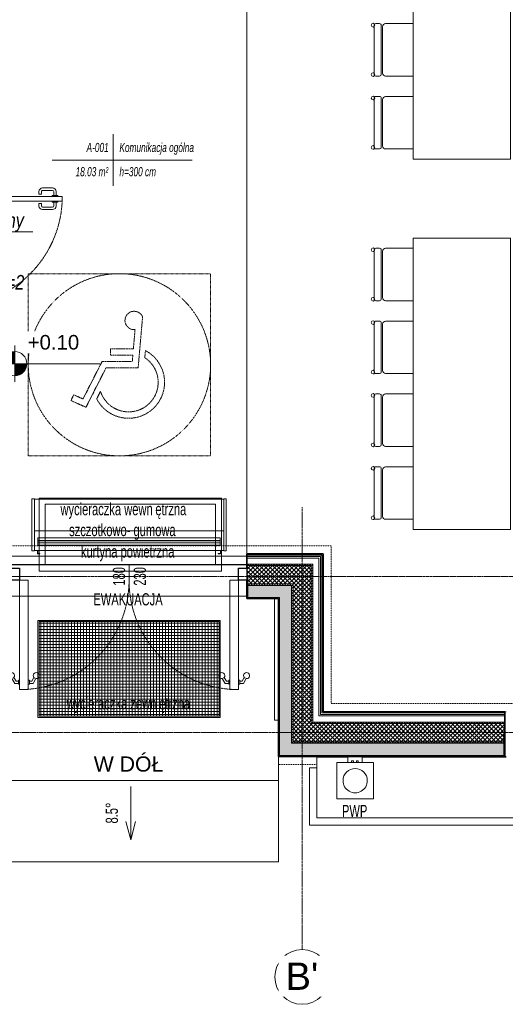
# Model space of a CAD drawing. Header units: millimetres. Extents: x -37728 to 44100, y 631619 to 691915.
# Tile 100 of 256: x -3666 to 328, y 653044 to 661151. Entities that reach past the tile are written whole.
import ezdxf
from ezdxf import colors
from ezdxf.entities.mleader import LeaderData, LeaderLine
from ezdxf.math import Vec2, Vec3

# ---------------------------------------------------------------- set-up
doc = ezdxf.new("R2010")
doc.units = ezdxf.units.MM
for name, pattern in [('__FK_przerywana', [0.32004, 0.16002, -0.16002]), ('bardzo krótka kreska', [0.4, 0.2, -0.2]), ('IMPORT-Short Dash', [0.4, 0.2, -0.2]), ('Kreska', [0.635, 0.3175, -0.3175]), ('Linia siatki', [2.2225, 1.27, -0.3175, 0.3175, -0.3175])]:
    doc.linetypes.add(name, pattern=pattern)
doc.layers.add('_Satis_opisy', color=7, linetype='Continuous')
doc.layers.add('_XREF', color=7, linetype='Continuous')
for name, color, linetype, lineweight in [('A-AREA', 252, 'Continuous', 5), ('A-AREA-IDEN', 252, 'Continuous', 5), ('A-DETL', 252, 'Continuous', 5), ('A-DETL-GENF', 252, 'Continuous', 5), ('A-DETL-MBND', 252, 'Continuous', 5), ('A-DOOR', 252, 'Continuous', 5), ('A-DOOR-FRAM', 252, 'Continuous', 25), ('A-DOOR-HDLN', 252, 'Kreska', 5), ('A-DOOR-IDEN', 252, 'Continuous', 5), ('A-FLOR', 252, 'Continuous', 5), ('A-FLOR-LEVL', 252, 'Continuous', 5), ('A-FLOR-LEVL-TEXT', 252, 'Continuous', 5), ('A-WALL', 252, 'Continuous', 35), ('A-WALL-PATT', 252, 'Continuous', 35), ('G-ANNO-DIMS', 252, 'Continuous', 5), ('G-ANNO-TEXT', 252, 'Continuous', 5), ('I-FURN', 252, 'Continuous', 5), ('I-FURN-IDEN', 252, 'Continuous', 5), ('ins-opisy', 7, 'Continuous', 25), ('M-EQPM', 252, 'Continuous', 5), ('Ochrona przeciwpożarowa', 252, 'Continuous', 5), ('Oznaczenia ochrony przeciwpożarowej', 252, 'Continuous', 5), ('P-SANR-FIXT', 252, 'Continuous', 5), ('P-SANR-FIXT-HDLN', 252, 'Kreska', 5), ('S-GRID', 252, 'Continuous', 5), ('S-GRID-IDEN', 252, 'Continuous', 5)]:
    doc.layers.add(name, color=color, linetype=linetype, lineweight=lineweight)
doc.styles.add('Arial', font='arial.ttf', dxfattribs={"height": 5.447353})
doc.styles.add('Arial Narrow_1', font='ARIALN.TTF', dxfattribs={"width": 0.8, "height": 10})
doc.styles.add('Arial_2', font='arial.ttf', dxfattribs={"height": 22.5})
doc.styles.add('Arial_3', font='arial.ttf', dxfattribs={"height": 12})
doc.styles.add('Arial_I_1', font='ariali.ttf', dxfattribs={"width": 0.65, "height": 7.5})
doc.styles.get("Standard").update_dxf_attribs({"font": 'arial.ttf'})
pattern_1 = [(0, (-64249.1606, -65444.3874), (2.381, 1.375), [1.587, -3.175]), (120, (-64249.1606, -65444.3874), (-2.38128493, 1.374506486), [1.587, -3.175]), (60, (-64249.1606, -65444.3874), (-0.00028493, 2.749506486), [0, -3.175, 1.587, 0])]
pattern_2 = [(45, (-64249.1606, -65444.3874), (-1.060660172, 1.060660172), [])]
pattern_3 = [(45, (-64249.1606, -65444.3874), (-1.76776695, 1.76776695), []), (135, (-64249.1606, -65444.3874), (-1.76776695, -1.76776695), [])]

# ---------------------------------------------------------------- blocks, each defined once
blk = doc.blocks.new('HVAC_Air-Curtains_Tecnosystemi_Air-For3-Wall - 1000-V1-__-00_00 Przyziemie PB')
at = {"layer": 'M-EQPM', "color": 252}
for p, q in [((63806.35, 65677.35), (63806.35, 65720.24)), ((63806.35, 65720.24), (63808.45, 65720.24)), ((63808.45, 65720.24), (63808.45, 65677.35)), ((63808.45, 65720.24), (63808.45, 65719.96)), ((63808.45, 65719.96), (63964.25, 65719.96)), ((63964.25, 65719.96), (63964.25, 65720.24)), ((63964.25, 65720.24), (63966.35, 65720.24)), ((63964.25, 65720.04), (63964.25, 65677.35)), ((63966.35, 65720.24), (63966.35, 65677.35)), ((63964.25, 65693.66), (63808.45, 65693.66)), ((63811.35, 65687.88), (63811.35, 65682.03)), ((63961.35, 65687.88), (63811.35, 65687.88)), ((63811.35, 65685.6), (63811.35, 65685.72)), ((63811.35, 65685.72), (63961.35, 65685.72)), ((63961.35, 65685.6), (63811.35, 65685.6)), ((63961.35, 65682.03), (63961.35, 65687.88)), ((63961.35, 65685.72), (63961.35, 65685.6)), ((63808.45, 65677.35), (63806.35, 65677.35)), ((63964.25, 65677.66), (63808.45, 65677.66)), ((63808.45, 65677.66), (63808.45, 65677.35)), ((63811.03, 65675.16), (63811.03, 65677.37)), ((63811.18, 65677.36), (63811.18, 65675.16)), ((63811.33, 65677.66), (63813.53, 65677.66)), ((63813.53, 65677.51), (63811.33, 65677.51)), ((63811.35, 65683.8), (63811.35, 65683.92)), ((63811.35, 65683.92), (63961.35, 65683.92)), ((63961.35, 65683.8), (63811.35, 65683.8)), ((63811.35, 65682.03), (63961.35, 65682.03)), ((63813.53, 65677.66), (63813.53, 65677.51)), ((63959.17, 65677.51), (63959.17, 65677.66)), ((63959.17, 65677.66), (63961.38, 65677.66)), ((63961.37, 65677.51), (63959.17, 65677.51)), ((63961.35, 65683.92), (63961.35, 65683.8)), ((63961.52, 65675.16), (63961.52, 65677.36)), ((63961.67, 65677.37), (63961.67, 65675.16)), ((63964.25, 65677.35), (63964.25, 65677.66)), ((63966.35, 65677.35), (63964.25, 65677.35)), ((63811.33, 65675.01), (63813.03, 65675.01)), ((63813.03, 65674.86), (63811.33, 65674.86)), ((63813.03, 65675.01), (63813.03, 65674.86)), ((63959.67, 65674.86), (63959.67, 65675.01)), ((63959.67, 65675.01), (63961.38, 65675.01)), ((63961.38, 65674.86), (63959.67, 65674.86))]:
    blk.add_line(p, q, dxfattribs=at)
for centre, radius, start, end in [((63811.33, 65677.37), 0.297, 90, 180), ((63811.33, 65677.36), 0.149, 90, 180), ((63961.37, 65677.36), 0.149, 0, 90), ((63961.38, 65677.37), 0.297, 0, 90), ((63811.33, 65675.16), 0.296, 180, 270), ((63811.33, 65675.16), 0.147, 180, 270), ((63961.38, 65675.16), 0.296, 270, 0), ((63961.38, 65675.16), 0.147, 270, 0)]:
    blk.add_arc(centre, radius, start, end, dxfattribs=at)
blk = doc.blocks.new('Wycieraczka zew - Wycieraczka zew-9121744-__-00_00 Przyziemie PB')
at = {"layer": 'I-FURN', "color": 252}
for p, q in [((40, 60), (-110, 60)), ((-110, 60), (-110, -20)), ((-109, 59), (39, 59)), ((-109, -19), (-109, 59)), ((-109, -19), (-109, 59)), ((-109, 59), (39, 59)), ((-41.82, 59), (-109, 59)), ((-109, 59), (-109, 4.57)), ((-28.18, 59), (-41.82, 59)), ((39, 59), (-28.18, 59)), ((39, 59), (39, -19)), ((39, 59), (39, -19)), ((39, 4.57), (39, 59)), ((40, -20), (40, 60)), ((-109, 4.57), (-109, -19)), ((39, -19), (39, 4.57)), ((-110, -20), (40, -20)), ((39, -19), (-109, -19)), ((39, -19), (-109, -19)), ((-109, -19), (39, -19))]:
    blk.add_line(p, q, dxfattribs=at)
blk = doc.blocks.new('Wycieraczka wew1 - Wycieraczka wew 2-9214828-__-00_00 Przyziemie PB')
at = {"layer": 'I-FURN', "color": 252}
for p, q in [((75, -15), (-75, -15)), ((-75, -15), (-75, -75)), ((-75, -75), (-75, -15)), ((-75, -15), (75, -15)), ((75, -75), (75, -15)), ((75, -15), (75, -75)), ((-70, -70), (-70, -20)), ((-70, -20), (70, -20)), ((70, -20), (70, -70)), ((70, -70), (-70, -70)), ((-75, -75), (75, -75)), ((75, -75), (-75, -75))]:
    blk.add_line(p, q, dxfattribs=at)
blk = doc.blocks.new('PWP - Typ 1-8810169-__-00_00 Przyziemie PB')
at = {"layer": 'Ochrona przeciwpożarowa', "color": 252}
for p, q in [((-44.66, 23.4), (-44.66, 53.4)), ((-44.66, 53.4), (-14.66, 53.4)), ((-14.66, 53.4), (-14.66, 23.4)), ((-35.5, 23.4), (-44.66, 23.4)), ((-32.24, 23.4), (-35.5, 23.4)), ((-35.5, 23.4), (-35.5, 18.4)), ((-35.5, 18.4), (-23.5, 18.4)), ((-32.24, 22.17), (-32.24, 23.4)), ((-32.24, 23.4), (-30.72, 23.4)), ((-30.72, 22.17), (-32.24, 22.17)), ((-28.24, 23.4), (-30.72, 23.4)), ((-30.72, 23.4), (-30.72, 22.17)), ((-28.24, 22.17), (-28.24, 23.4)), ((-28.24, 23.4), (-26.74, 23.4)), ((-26.74, 22.17), (-28.24, 22.17)), ((-23.5, 23.4), (-26.74, 23.4)), ((-26.74, 23.4), (-26.74, 22.17)), ((-14.66, 23.4), (-23.5, 23.4)), ((-23.5, 18.4), (-23.5, 23.4))]:
    blk.add_line(p, q, dxfattribs=at)
for start, end in [(360, 180), (180, 0)]:
    blk.add_arc((-29.66, 38.4), 10, start, end, dxfattribs=at)
blk = doc.blocks.new('Drz Drzwi pełne x1 ___FK_04_1 - Dd - W - łazienkowe - 101 x 207_5 _90 x 200_-8767902-__-00_00 Przyziemie PB')
at = {"layer": 'A-DETL-GENF', "color": 252}
for p, q in [((-41.1, 40.25), (-37.1, 40.25)), ((-37.1, 40.25), (-37.1, 14.25)), ((-41.1, 14.25), (-37.1, 14.25)), ((-25.1, 7.25), (-30.05, 12.2))]:
    blk.add_line(p, q, dxfattribs=at)
blk.add_arc((-45.1, 7.25), 20, 360, 90, dxfattribs=at)
at = {"layer": 'A-DOOR', "color": 252}
for p, q in [((-45.1, 97.45), (-41.1, 97.45)), ((-45.1, 97.45), (-45.1, 7.25)), ((-41.1, 97.45), (-41.1, 7.25)), ((-52, 81.31), (-52, 89.45)), ((-50, 81.31), (-50, 89.45)), ((-45.9, 92.45), (-49, 92.45)), ((-45.9, 90.45), (-49, 90.45)), ((-45.9, 93.7), (-45.1, 93.7)), ((-45.9, 89.2), (-45.9, 93.7)), ((-45.1, 89.2), (-45.9, 89.2)), ((-40.3, 93.7), (-41.1, 93.7)), ((-41.1, 89.2), (-40.3, 89.2)), ((-40.3, 89.2), (-40.3, 93.7)), ((-40.3, 92.45), (-37.2, 92.45)), ((-40.3, 90.45), (-37.2, 90.45)), ((-36.2, 81.31), (-36.2, 89.45)), ((-34.2, 81.31), (-34.2, 89.45)), ((-46.9, 80.31), (-49, 80.31)), ((-46.9, 78.31), (-49, 78.31)), ((-46.9, 78.31), (-46.9, 80.31)), ((-39.3, 78.31), (-39.3, 80.31)), ((-39.3, 80.31), (-37.2, 80.31)), ((-39.3, 78.31), (-37.2, 78.31)), ((-41.1, 7.25), (-45.1, 7.25)), ((-20.27, 7.25), (21.73, 7.25)), ((-20.27, 5.25), (21.73, 5.25)), ((-0.54, 0.27), (-1.4, -5.16)), ((3.96, -3.92), (-1.4, -5.16))]:
    blk.add_line(p, q, dxfattribs=at)
for centre, radius, start, end in [((-49, 89.45), 3, 90, 180), ((-49, 89.45), 1, 90, 180), ((-37.2, 89.45), 3, 360, 90), ((-37.2, 89.45), 1, 0, 90), ((-49, 81.31), 3, 180, 270), ((-49, 81.31), 1, 180, 270), ((-37.2, 81.31), 3, 270, 0), ((-37.2, 81.31), 1, 270, 0), ((8.57, 10.99), 9.79, 137.04781, 202.45598), ((-8.57, 1.51), 9.79, 317.04781, 22.45598)]:
    blk.add_arc(centre, radius, start, end, dxfattribs=at)
at = {"layer": 'A-DOOR-FRAM', "color": 252}
for p, q in [((-45.1, 7.25), (-50.6, 7.25)), ((-50.6, 7.25), (-50.6, -7.25)), ((-45.1, -7.25), (-45.1, 7.25)), ((50.6, 7.25), (45.1, 7.25)), ((45.1, 7.25), (45.1, -7.25)), ((50.6, -7.25), (50.6, 7.25)), ((-50.6, -7.25), (-45.1, -7.25)), ((45.1, -7.25), (50.6, -7.25))]:
    blk.add_line(p, q, dxfattribs=at)
at = {"layer": 'A-DOOR-HDLN', "color": 252}
blk.add_arc((-45.1, 7.25), 90.2, 360, 90, dxfattribs=at)
blk = doc.blocks.new('OHy Oznacznie niepełnosprawnych ___FK_04_0 - OHy Oznacznie niepełnosprawnych ___FK_04_0-8768052-__-00_00 Przyziemie PB')
at = {"layer": 'P-SANR-FIXT', "color": 252, "linetype": 'bardzo krótka kreska'}
blk.add_circle((0, 0), 75, dxfattribs=at)
at = {"layer": 'P-SANR-FIXT-HDLN', "color": 252}
for p, q in [((11.08, 2.63), (27.53, 34.99)), ((27.53, 34.99), (39.82, 29.51)), ((29.96, 28.14), (14.31, -2.63)), ((15.58, 21.93), (18.7, 28.07)), ((37.68, 24.7), (29.96, 28.14)), ((39.82, 29.51), (37.68, 24.7)), ((-19.05, -39.47), (-15.39, 2.63)), ((-15.39, 2.63), (11.08, 2.63)), ((-21.39, -11.66), (-20.88, -5.85)), ((-10.56, -2.63), (-11.02, -7.89)), ((-11.02, -7.89), (7.26, -7.89)), ((14.31, -2.63), (-10.56, -2.63)), ((7.26, -7.89), (7.26, -13.16)), ((-11.48, -13.16), (-12.85, -28.95)), ((7.26, -13.16), (-11.48, -13.16))]:
    blk.add_line(p, q, dxfattribs=at)
for centre, radius, start, end in [((-7.56, 14.48), 29.57, 27.36414, 242.11736), ((-7.56, 14.48), 24.3, 17.841, 236.76047), ((-12.12, -36.47), 7.56, 203.40676, 95.60264)]:
    blk.add_arc(centre, radius, start, end, dxfattribs=at)
blk = doc.blocks.new('Drz Drzwi przeszklone x2 ___FK_04_0 ze szprosami - Dz_1 - Z - zwykłe - 151 x 240 _180 x 229_5_ EI 31-V8-__-00_00 Przyziemie PB')
at = {"layer": 'A-DOOR', "color": 252}
for p, q in [((-83, -3.4), (-90, -3.4)), ((-90, -93.4), (-90, -3.4)), ((-83, -93.4), (-83, -3.4)), ((83, -3.4), (90, -3.4)), ((83, -93.4), (83, -3.4)), ((90, -93.4), (90, -3.4)), ((-94.07, -88.4), (-96.42, -84.33)), ((-92.92, -86.4), (-94.69, -83.33)), ((-94.07, -88.4), (-91, -88.4)), ((-92.92, -86.4), (-91, -86.4)), ((-91, -85.75), (-91, -89.05)), ((-90, -85.75), (-91, -85.75)), ((-91, -89.05), (-90, -89.05)), ((-83, -85.75), (-82, -85.75)), ((-82, -89.05), (-83, -89.05)), ((-82, -85.75), (-82, -89.05)), ((-80.08, -86.4), (-82, -86.4)), ((-78.93, -88.4), (-82, -88.4)), ((-80.08, -86.4), (-78.31, -83.33)), ((-78.93, -88.4), (-76.58, -84.33)), ((78.93, -88.4), (76.58, -84.33)), ((80.08, -86.4), (78.31, -83.33)), ((78.93, -88.4), (82, -88.4)), ((80.08, -86.4), (82, -86.4)), ((82, -85.75), (82, -89.05)), ((83, -85.75), (82, -85.75)), ((82, -89.05), (83, -89.05)), ((90, -85.75), (91, -85.75)), ((91, -89.05), (90, -89.05)), ((91, -85.75), (91, -89.05)), ((92.92, -86.4), (91, -86.4)), ((94.07, -88.4), (91, -88.4)), ((92.92, -86.4), (94.69, -83.33)), ((94.07, -88.4), (96.42, -84.33)), ((-90, -93.4), (-83, -93.4)), ((90, -93.4), (83, -93.4))]:
    blk.add_line(p, q, dxfattribs=at)
for centre, start, end in [((-96.7, -81.85), 301.40515, 276.42182), ((-76.3, -81.85), 263.57818, 238.59485), ((76.3, -81.85), 301.40515, 276.42182), ((96.7, -81.85), 263.57818, 238.59485)]:
    blk.add_arc(centre, 2.5, start, end, dxfattribs=at)
at = {"layer": 'A-DOOR-FRAM', "color": 252}
for p, q in [((-97, -3.4), (-97, 6.6)), ((-97, 6.6), (-90, 6.6)), ((-90, 6.6), (-90, -3.4)), ((90, -3.4), (90, 6.6)), ((90, 6.6), (97, 6.6)), ((97, 6.6), (97, -3.4)), ((-90, -3.4), (-97, -3.4)), ((97, -3.4), (90, -3.4))]:
    blk.add_line(p, q, dxfattribs=at)
at = {"layer": 'A-DOOR-HDLN', "color": 252}
for centre, start, end in [((-90, -3.4), 270, 0), ((90, -3.4), 180, 270)]:
    blk.add_arc(centre, 90, start, end, dxfattribs=at)
blk = doc.blocks.new('ZZZ Meb Krzesło zwykłe ___FK_v04_0 - przykład-7073046-__-00_00 Przyziemie PB')
at = {"layer": 'I-FURN', "color": 252}
for p, q in [((-21.59, 10), (-21.59, -12.7)), ((21.59, -12.7), (21.59, 10)), ((-19.05, -15.24), (19.05, -15.24)), ((-21.59, -17.62), (-21.59, -20.87)), ((-21.59, -17.62), (-21.59, -20.87)), ((20.32, -16.35), (-20.32, -16.35)), ((-20.32, -16.35), (20.32, -16.35)), ((-20.32, -22.14), (20.32, -22.14)), ((-19.16, -22.14), (19.18, -22.14)), ((21.59, -20.87), (21.59, -17.62)), ((21.59, -17.62), (21.59, -20.87))]:
    blk.add_line(p, q, dxfattribs=at)
for centre, radius, start, end in [((-19.05, -12.7), 2.54, 180, 270), ((19.05, -12.7), 2.54, 270, 360), ((-20.35, -23.06), 1.51, 360, 180), ((-20.35, -23.06), 1.51, 123.48553, 180), ((-20.35, -23.06), 1.51, 180, 360), ((-20.35, -23.06), 1.51, 180, 360), ((-20.32, -17.62), 1.27, 90, 180), ((-20.32, -17.62), 1.27, 90, 180), ((-20.32, -20.87), 1.27, 180, 227.40928), ((-20.32, -20.87), 1.27, 180, 270), ((-20.35, -23.06), 1.51, 360, 37.71706), ((20.37, -23.06), 1.51, 360, 180), ((20.37, -23.06), 1.51, 142.28294, 180), ((20.37, -23.06), 1.51, 180, 360), ((20.37, -23.06), 1.51, 180, 360), ((20.32, -17.62), 1.27, 360, 90), ((20.32, -17.62), 1.27, 0, 90), ((20.32, -20.87), 1.27, 270, 0), ((20.32, -20.87), 1.27, 313.23794, 360), ((20.37, -23.06), 1.51, 0, 57.19358)]:
    blk.add_arc(centre, radius, start, end, dxfattribs=at)
blk = doc.blocks.new('Meb Stół prosty ___FK_04_1 - Stół prosty 2-9214470-__-00_00 Przyziemie PB')
at = {"layer": 'I-FURN', "color": 252}
for p, q in [((121.83, 30.48), (-118.17, 30.48)), ((-118.17, 30.48), (-118.17, -49.52)), ((121.83, -49.52), (121.83, 30.48)), ((-118.17, -49.52), (121.83, -49.52))]:
    blk.add_line(p, q, dxfattribs=at)
blk = doc.blocks.new('Rzędne punktów - M_Rzędna punktu - wypełniony obszar docelowy-7854280-__-00_00 Przyziemie PB')
at = {"layer": 'G-ANNO-DIMS'}
h = blk.add_hatch(color=252, dxfattribs=at)
edge = h.paths.add_edge_path()
edge.add_line((0, 0), (-0.2, 0))
edge.add_arc((0, 0), 0.2, 90, 180, ccw=False)
edge.add_line((0, 0.2), (0, 0))
h = blk.add_hatch(color=252, dxfattribs=at)
edge = h.paths.add_edge_path()
edge.add_line((0, 0), (0.2, 0))
edge.add_arc((0, 0), 0.2, 270, 360, ccw=False)
edge.add_line((0, -0.2), (0, 0))
at = {"layer": 'G-ANNO-DIMS', "color": 252}
for p, q in [((0, -0.3), (0, 0.3)), ((-0.3, 0), (1.4, 0))]:
    blk.add_line(p, q, dxfattribs=at)
blk.add_circle((0, 0), 0.2, dxfattribs=at)
blk = doc.blocks.new('ODr Oznaczenie drzwi ___FK_4_0 - pb-5810492-__-00_00 Przyziemie PB')
at = {"layer": 'A-DOOR-IDEN', "color": 252}
blk.add_line((0, -0.194), (0, 0.183), dxfattribs=at)
blk = doc.blocks.new('Siatka - M_Symbol siatki - okrąg mniejszy-7853319-__-00_00 Przyziemie PB')
at = {"layer": 'S-GRID-IDEN', "color": 252}
blk.add_circle((0, 0), 0.45, dxfattribs=at)
blk = doc.blocks.new('METKA_POMIESZCZENIA PB NL Lubin - Rozbudowana - z ramką-8603349-__-00_00 Przyziemie PB')
at = {"layer": 'A-AREA-IDEN', "color": 252}
for p, q in [((0, 0.425), (0, 0)), ((-1, 0), (1.3, 0)), ((0, 0), (0, -0.425))]:
    blk.add_line(p, q, dxfattribs=at)
blk = doc.blocks.new('A$C4e31ac75')
at = {"layer": 'A-DETL-GENF'}
h = blk.add_hatch(dxfattribs=at)
h.set_pattern_fill('FP_12', color=256, style=0, pattern_type=2)
h.set_pattern_definition([(0, (-64249.1606, -65444.3874), (0, 2.5), []), (90, (-64249.1606, -65444.3874), (-2.5, 2e-16), [])])
h.paths.add_polyline_path([(-653.15, 13.45), (-524.95, 13.45), (-524.95, 91.45), (-672.95, 91.45), (-672.95, 13.45), (-659.22, 13.45)])
at = {"layer": 'A-WALL-PATT', "lineweight": 5}
h = blk.add_hatch(dxfattribs=at)
h.set_pattern_fill('FP_8', color=256, style=0, pattern_type=2)
h.set_pattern_definition(pattern_2)
h.paths.add_polyline_path([(-483.34, 137.5), (-449.05, 137.5), (-449.05, 138.75), (-501.95, 138.75), (-501.95, 137.5), (-486.91, 137.5)])
h.paths.add_polyline_path([(-732.6, 137.5), (-695.95, 137.5), (-695.95, 138.75), (-748.85, 138.75), (-748.85, 137.5), (-733.85, 137.5)])
h = blk.add_hatch(dxfattribs=at)
h.set_pattern_fill('FP_8', color=256, style=0, pattern_type=2)
h.set_pattern_definition(pattern_2)
h.paths.add_polyline_path([(-447.8, 8.75), (-447.8, 138.75), (-449.05, 138.75), (-449.05, 8.75)])
h = blk.add_hatch(dxfattribs=at)
h.set_pattern_fill('FP_9', color=256, style=0, pattern_type=2)
h.set_pattern_definition(pattern_3)
h.paths.add_polyline_path([(-733.85, 122.5), (-696.75, 122.5), (-696.75, 128.85), (-695.95, 128.85), (-695.95, 137.5), (-733.85, 137.5), (-733.85, 136.17)])
h.paths.add_polyline_path([(-494.48, 122.5), (-464.05, 122.5), (-464.05, 137.5), (-501.95, 137.5), (-501.95, 128.85), (-501.15, 128.85), (-501.15, 122.5), (-500.56, 122.5)])
h = blk.add_hatch(dxfattribs=at)
h.set_pattern_fill('FP_9', color=256, style=0, pattern_type=2)
h.set_pattern_definition(pattern_3)
h.paths.add_polyline_path([(-463.17, 7.5), (-449.05, 7.5), (-449.05, 137.5), (-464.05, 137.5), (-464.05, 7.5)])
h = blk.add_hatch(dxfattribs=at)
h.set_pattern_fill('FP_8', color=256, style=0, pattern_type=2)
h.set_pattern_definition(pattern_2)
h.paths.add_polyline_path([(-696.75, 121.25), (-696.75, 122.5), (-732.6, 122.5), (-732.6, 121.25), (-700.64, 121.25)])
h.paths.add_polyline_path([(-479.3, 121.25), (-465.3, 121.25), (-465.32, 122.5), (-501.15, 122.5), (-501.15, 121.25), (-482.65, 121.25)])
h = blk.add_hatch(dxfattribs=at)
h.set_pattern_fill('FP_8', color=256, style=0, pattern_type=2)
h.set_pattern_definition(pattern_2)
h.paths.add_polyline_path([(-464.05, -7.5), (-464.05, 122.5), (-465.3, 122.5), (-465.3, -7.5)])
h = blk.add_hatch(dxfattribs=at)
h.set_pattern_fill('FP_7', color=256, style=0, pattern_type=2)
h.set_pattern_definition(pattern_1)
h.paths.add_polyline_path([(-501.15, 111.25), (-475.3, 111.25), (-475.3, 121.25), (-501.15, 121.25), (-501.15, 112.45)])
h.paths.add_polyline_path([(-711.45, 111.25), (-696.75, 111.25), (-696.75, 121.25), (-722.6, 121.25), (-722.6, 111.25), (-721.8, 111.25)])
h = blk.add_hatch(dxfattribs=at)
h.set_pattern_fill('FP_7', color=256, style=0, pattern_type=2)
h.set_pattern_definition(pattern_1)
h.paths.add_polyline_path([(-474.1, -8.75), (-465.3, -8.75), (-465.3, 121.25), (-475.3, 121.25), (-475.3, -8.75)])
h = blk.add_hatch(dxfattribs=at)
h.set_pattern_fill('FP_8', color=256, style=0, pattern_type=2)
h.set_pattern_definition(pattern_2)
h.paths.add_polyline_path([(-449.05, 7.5), (-289.75, 7.5), (-289.75, 8.75), (-449.05, 8.75), (-449.05, 8.47)])
h.paths.add_polyline_path([(-7.5, 7.5), (-7.5, 8.75), (-149.75, 8.75), (-149.75, 7.5), (-35.71, 7.5)])
h = blk.add_hatch(dxfattribs=at)
h.set_pattern_fill('FP_9', color=256, style=0, pattern_type=2)
h.set_pattern_definition(pattern_3)
h.paths.add_polyline_path([(7.5, -7.5), (7.5, 7.5), (-149.75, 7.5), (-149.75, -1.15), (-148.95, -1.15), (-148.95, -7.5), (-35.71, -7.5)])
h.paths.add_polyline_path([(-463.17, -7.5), (-290.55, -7.5), (-290.55, -1.15), (-289.75, -1.15), (-289.75, 7.5), (-464.05, 7.5), (-464.05, -7.5)])
h = blk.add_hatch(dxfattribs=at)
h.set_pattern_fill('FP_8', color=256, style=0, pattern_type=2)
h.set_pattern_definition(pattern_2)
h.paths.add_polyline_path([(-35.71, -8.75), (8.75, -8.75), (8.75, -7.5), (-148.95, -7.5), (-148.95, -8.75), (-83.21, -8.75)])
h.paths.add_polyline_path([(-465.3, -8.75), (-290.55, -8.75), (-290.55, -7.5), (-465.3, -7.5)])
h = blk.add_hatch(dxfattribs=at)
h.set_pattern_fill('FP_7', color=256, style=0, pattern_type=2)
h.set_pattern_definition(pattern_1)
h.paths.add_polyline_path([(11.79, -18.75), (18.75, -18.75), (18.75, -8.75), (-148.95, -8.75), (-148.95, -18.75), (-0.09, -18.75)])
h.paths.add_polyline_path([(-474.1, -18.75), (-290.55, -18.75), (-290.55, -8.75), (-475.3, -8.75), (-475.3, -18.75)])
at = {"layer": 'A-AREA'}
blk.add_line((-501.95, 147.25), (-501.95, 716.27), dxfattribs=at)
at = {"layer": 'A-DETL', "linetype": 'IMPORT-Short Dash'}
for p, q in [((-681.87, 227.89), (-681.87, 377.89)), ((-531.87, 377.89), (-681.87, 377.89)), ((-531.87, 377.89), (-531.87, 227.89)), ((-531.87, 227.89), (-681.87, 227.89))]:
    blk.add_line(p, q, dxfattribs=at)
at = {"layer": 'A-DETL-MBND', "linetype": '__FK_przerywana'}
for p, q in [((-432.7, 153.85), (-765.2, 153.85)), ((-432.7, 23.85), (-432.7, 153.85)), ((-23.85, 23.85), (-432.7, 23.85)), ((-476.1, -26.15), (-444.6, -26.15))]:
    blk.add_line(p, q, dxfattribs=at)
at = {"layer": 'A-FLOR'}
for p, q in [((-501.95, 138.52), (-695.95, 138.52)), ((-695.95, 138.3), (-501.95, 138.3)), ((-479.3, 110.45), (-479.3, 10.3)), ((-673.95, 12.45), (-673.95, 92.45)), ((-673.95, 92.45), (-523.95, 92.45)), ((-523.95, 92.45), (-523.95, 12.45)), ((-523.95, 12.45), (-673.95, 12.45)), ((-479.3, 10.3), (-476.1, 10.3)), ((-476.1, -39.55), (-476.1, -19.55)), ((-419.1, -20.1), (-444.6, -20.1)), ((-444.6, -20.1), (-444.6, -29.1)), ((-288.75, -20.1), (-407.1, -20.1)), ((-721.8, -39.55), (-476.1, -39.55))]:
    blk.add_line(p, q, dxfattribs=at)
at = {"layer": 'A-FLOR-LEVL'}
for p, q in [((-476.1, -39.55), (-721.8, -39.55)), ((-476.1, -106.25), (-476.1, -39.55)), ((-476.1, -106.25), (-721.8, -106.25))]:
    blk.add_line(p, q, dxfattribs=at)
at = {"layer": 'A-WALL'}
for p, q in [((-439.3, 147.25), (-501.95, 147.25)), ((-501.95, 147.25), (-501.95, 135.45)), ((-439.3, 17.25), (-439.3, 147.25)), ((-501.95, 125.45), (-501.95, 110.45)), ((-501.95, 110.45), (-476.1, 110.45)), ((-476.1, 110.45), (-476.1, -19.55)), ((-289.75, 17.25), (-439.3, 17.25)), ((-289.75, -19.55), (-289.75, 17.25)), ((-476.1, -19.55), (-289.75, -19.55))]:
    blk.add_line(p, q, dxfattribs=at)
at = {"layer": 'A-WALL', "lineweight": 5}
for p, q in [((-501.95, 146.25), (-440.3, 146.25)), ((-440.3, 146.25), (-440.3, 16.25)), ((-695.95, 145.25), (-501.95, 145.25)), ((-501.95, 145), (-441.55, 145)), ((-501.95, 143.75), (-442.8, 143.75)), ((-501.95, 138.75), (-447.8, 138.75)), ((-447.8, 138.75), (-447.8, 8.75)), ((-442.8, 143.75), (-442.8, 13.75)), ((-441.55, 145), (-441.55, 15)), ((-501.95, 137.5), (-449.05, 137.5)), ((-449.05, 137.5), (-449.05, 7.5)), ((-501.15, 128.85), (-501.95, 128.85)), ((-501.15, 128.85), (-501.15, 111.25)), ((-501.15, 122.5), (-464.05, 122.5)), ((-464.05, 122.5), (-464.05, -7.5)), ((-501.15, 121.25), (-465.3, 121.25)), ((-465.3, 121.25), (-465.3, -8.75)), ((-501.95, 112.45), (-695.95, 112.45)), ((-501.15, 111.25), (-475.3, 111.25)), ((-475.3, 111.25), (-475.3, -18.75)), ((-440.3, 16.25), (-289.75, 16.25)), ((-289.75, 17.25), (-288.75, 17.25)), ((-447.8, 8.75), (-289.75, 8.75)), ((-442.8, 13.75), (-289.75, 13.75)), ((-441.55, 15), (-289.75, 15)), ((-449.05, 7.5), (-289.75, 7.5)), ((-464.05, -7.5), (-290.55, -7.5)), ((-289.75, -1.15), (-290.55, -1.15)), ((-290.55, -18.75), (-290.55, -1.15)), ((-465.3, -8.75), (-290.55, -8.75)), ((-475.3, -18.75), (-290.55, -18.75)), ((-288.75, -19.55), (-289.75, -19.55)), ((-450.6, -76.1), (-450.6, -29.1)), ((-450.6, -29.1), (-444.6, -29.1)), ((-444.6, -29.1), (-444.6, -70.1)), ((-444.6, -70.1), (69.55, -70.1)), ((75.55, -76.1), (-450.6, -76.1))]:
    blk.add_line(p, q, dxfattribs=at)
at = {"layer": 'G-ANNO-DIMS'}
for p, q in [((-597.55, -44.32), (-597.55, -88.14)), ((-597.55, -88.14), (-601.57, -73.14)), ((-597.55, -88.14), (-593.53, -73.14))]:
    blk.add_line(p, q, dxfattribs=at)
at = {"layer": 'S-GRID', "linetype": 'Linia siatki'}
for p, q in [((-456.55, 185.71), (-456.55, -178.7)), ((-1273.08, 128.67), (156.7, 128.67)), ((-1273.08, 0), (156.7, 0))]:
    blk.add_line(p, q, dxfattribs=at)
at = {"layer": 'A-AREA-IDEN', "xscale": 49.99999999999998, "yscale": 49.99999999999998, "zscale": 49.99999999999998}
blk.add_blockref('METKA_POMIESZCZENIA PB NL Lubin - Rozbudowana - z ramką-8603349-__-00_00 Przyziemie PB', (-612.08, 471.46), dxfattribs=at)
at = {"layer": 'A-DOOR', "rotation": 270}
blk.add_blockref('Drz Drzwi pełne x1 ___FK_04_1 - Dd - W - łazienkowe - 101 x 207_5 _90 x 200_-8767902-__-00_00 Przyziemie PB', (-751.35, 396.47), dxfattribs=at)
at = {"layer": 'A-DOOR'}
blk.add_blockref('Drz Drzwi przeszklone x2 ___FK_04_0 ze szprosami - Dz_1 - Z - zwykłe - 151 x 240 _180 x 229_5_ EI 31-V8-__-00_00 Przyziemie PB', (-598.95, 128.85), dxfattribs=at)
at = {"layer": 'A-DOOR-IDEN', "xscale": 49.99999999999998, "yscale": 49.99999999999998, "zscale": 49.99999999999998}
blk.add_blockref('ODr Oznaczenie drzwi ___FK_4_0 - pb-5810492-__-00_00 Przyziemie PB', (-598.95, 128.85), dxfattribs=at)
at = {"layer": 'G-ANNO-DIMS', "xscale": 49.99999999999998, "yscale": 49.99999999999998, "zscale": 49.99999999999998}
blk.add_blockref('Rzędne punktów - M_Rzędna punktu - wypełniony obszar docelowy-7854280-__-00_00 Przyziemie PB', (-693, 303.78), dxfattribs=at)
at = {"layer": 'I-FURN'}
for name, p, rotation in [('Meb Stół prosty ___FK_04_1 - Stół prosty 2-9214470-__-00_00 Przyziemie PB', (-334.71, 590.34), 90.00000000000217), ('ZZZ Meb Krzesło zwykłe ___FK_v04_0 - przykład-7073046-__-00_00 Przyziemie PB', (-375.19, 562.17), 270.0000000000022), ('ZZZ Meb Krzesło zwykłe ___FK_v04_0 - przykład-7073046-__-00_00 Przyziemie PB', (-375.19, 502.17), 270.0000000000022), ('Meb Stół prosty ___FK_04_1 - Stół prosty 2-9214470-__-00_00 Przyziemie PB', (-334.71, 285.42), 90.00000000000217), ('ZZZ Meb Krzesło zwykłe ___FK_v04_0 - przykład-7073046-__-00_00 Przyziemie PB', (-375.19, 377.25), 270.0000000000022), ('ZZZ Meb Krzesło zwykłe ___FK_v04_0 - przykład-7073046-__-00_00 Przyziemie PB', (-375.19, 317.25), 270.0000000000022), ('ZZZ Meb Krzesło zwykłe ___FK_v04_0 - przykład-7073046-__-00_00 Przyziemie PB', (-375.19, 257.25), 270.0000000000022), ('ZZZ Meb Krzesło zwykłe ___FK_v04_0 - przykład-7073046-__-00_00 Przyziemie PB', (-375.19, 197.25), 270.0000000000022)]:
    blk.add_blockref(name, p, dxfattribs=dict(at, rotation=rotation))
for name, p in [('Wycieraczka wew1 - Wycieraczka wew 2-9214828-__-00_00 Przyziemie PB', (-597.95, 208.07)), ('Wycieraczka zew - Wycieraczka zew-9121744-__-00_00 Przyziemie PB', (-563.95, 32.45))]:
    blk.add_blockref(name, p, dxfattribs=at)
at = {"layer": 'M-EQPM'}
blk.add_blockref('HVAC_Air-Curtains_Tecnosystemi_Air-For3-Wall - 1000-V1-__-00_00 Przyziemie PB', (-64485.3, -65527.61), dxfattribs=at)
at = {"layer": 'Ochrona przeciwpożarowa', "rotation": 180}
blk.add_blockref('PWP - Typ 1-8810169-__-00_00 Przyziemie PB', (-442.6, -1.15), dxfattribs=at)
at = {"layer": 'P-SANR-FIXT', "rotation": 180}
blk.add_blockref('OHy Oznacznie niepełnosprawnych ___FK_04_0 - OHy Oznacznie niepełnosprawnych ___FK_04_0-8768052-__-00_00 Przyziemie PB', (-606.87, 302.89), dxfattribs=at)
at = {"layer": 'S-GRID-IDEN', "xscale": 49.99999999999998, "yscale": 49.99999999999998, "zscale": 49.99999999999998, "rotation": 180}
blk.add_blockref('Siatka - M_Symbol siatki - okrąg mniejszy-7853319-__-00_00 Przyziemie PB', (-456.55, -201.2), dxfattribs=at)
at = {"layer": 'A-AREA-IDEN', "char_height": 7.5, "attachment_point": 1, "style": 'Arial_I_1'}
for s, insert, width in [('A-001', (-633.9, 485.57), 22.4072), ('Komunikacja ogólna', (-606.87, 485.57), 74.7774), ('18.03 m²', (-642.94, 465.61), 33.3502), ('h=300 cm', (-606.87, 465.61), 37.2584)]:
    blk.add_mtext(s, dxfattribs=dict(at, insert=insert, width=width))
at = {"layer": 'A-DOOR-IDEN', "char_height": 10, "width": 19.2405, "attachment_point": 1, "rotation": 90, "style": 'Arial Narrow_1'}
for s, insert in [('180', (-612.26, 121.01)), ('230', (-595.06, 121.01))]:
    blk.add_mtext(s, dxfattribs=dict(at, insert=insert))
at = {"layer": 'A-DOOR-IDEN', "insert": (-628.32, 114.78), "char_height": 10, "width": 70.8692, "attachment_point": 1, "style": 'Arial Narrow_1'}
blk.add_mtext('EWAKUACJA', dxfattribs=at)
at = {"layer": 'A-FLOR-LEVL-TEXT', "insert": (-627.99, -19.59), "char_height": 12.5, "width": 69.6916, "attachment_point": 1, "line_spacing_factor": 0.941778, "style": 'Arial', "bg_fill": 3, "box_fill_scale": 1.25, "bg_fill_color": 256, "bg_fill_true_color": 13158600, "bg_fill_transparency": 0}
blk.add_mtext('W DÓŁ', dxfattribs=at)
at = {"layer": 'G-ANNO-DIMS', "insert": (-618.14, -74.82), "char_height": 10, "width": 20.6311, "attachment_point": 1, "rotation": 90, "line_spacing_factor": 0.974696, "style": 'Arial Narrow_1', "bg_fill": 3, "box_fill_scale": 1.25, "bg_fill_color": 256, "bg_fill_true_color": 13158600, "bg_fill_transparency": 0}
blk.add_mtext('8.5°', dxfattribs=at)
at = {"layer": 'G-ANNO-TEXT', "insert": (-638.56, 154.13), "char_height": 10, "width": 96.5232, "attachment_point": 1, "style": 'Arial Narrow_1'}
blk.add_mtext('kurtyna powietrzna', dxfattribs=at)
at = {"layer": 'I-FURN-IDEN', "char_height": 10, "attachment_point": 1, "style": 'Arial Narrow_1'}
for s, insert, width in [('wycieraczka wewn', (-655.39, 188.99), 94.5991), ('ętrzna', (-577.33, 188.99), 32.0675), ('szczotkowo- gumowa', (-648.24, 171.79), 109.3502), ('wycieraczka zewn', (-650.38, 29.16), 92.3544), ('ętrzna', (-574.18, 29.16), 32.0675)]:
    blk.add_mtext(s, dxfattribs=dict(at, insert=insert, width=width))
at = {"layer": 'Oznaczenia ochrony przeciwpożarowej', "insert": (-423.82, -59.49), "char_height": 10, "width": 25.9747, "attachment_point": 1, "style": 'Arial Narrow_1'}
blk.add_mtext('PWP', dxfattribs=at)
at = {"layer": 'G-ANNO-DIMS', "insert": (-682.37, 327.42), "char_height": 12, "width": 50.6857, "attachment_point": 1, "line_spacing_factor": 0.941778, "style": 'Arial_3', "bg_fill": 3, "box_fill_scale": 1.25, "bg_fill_color": 256, "bg_fill_true_color": 13158600, "bg_fill_transparency": 0}
blk.add_mtext('+0.10', dxfattribs=at)
at = {"layer": 'S-GRID-IDEN', "insert": (-470.27, -189.31), "char_height": 22.5, "width": 32.8692, "attachment_point": 1, "style": 'Arial_2', "bg_fill": 3, "box_fill_scale": 1.25, "bg_fill_color": 256, "bg_fill_true_color": 13158600, "bg_fill_transparency": 0}
blk.add_mtext("B'", dxfattribs=at)

msp = doc.modelspace()

# ---------------------------------------------------------------- block references
at = {"layer": '_XREF', "xscale": 10, "yscale": 10, "zscale": 10}
msp.add_blockref('A$C4e31ac75', (3222.8, 655281.1), dxfattribs=at)

# ---------------------------------------------------------------- next in the draw order: leaders
at = {"layer": '_Satis_opisy', "lineweight": 0, "ltscale": 10}
ml = msp.add_multileader_mtext('Standard', dxfattribs=at)
ml.set_content('\\A1;{\\fArial|b0|i1|c238|p34;\\W0.8;Podgrzewacz elektryczny montaż naścienny (opcjonalnie podumywalkowy; np.\\PBiawar GT 5, Q=2 kW\\Plub równoważny}', color=256)
ml.set_leader_properties(lineweight=5)
ml.build(insert=Vec2(0, 0))
ml.multileader.update_dxf_attribs({"text_left_attachment_type": 6, "text_right_attachment_type": 6, "dogleg_length": 0, "arrow_head_size": 200})
ctx = ml.context
ctx.base_point, ctx.char_height, ctx.arrow_head_size, ctx.landing_gap_size, ctx.plane_origin = Vec3(-4551.5, 662199.2), 120, 200, 100, Vec3(1636.5, 668446.9)
ctx.left_attachment, ctx.right_attachment = 6, 6
notes = []
notes.append((ctx, [(1, (1, 1, 0), (-4691.5, 662199.2), (1, 0), 140, [(0, [(-5986.7, 662720.3)], 0, [])])]))
ctx.mtext.insert, ctx.mtext.rotation, ctx.mtext.width, ctx.mtext.defined_height, ctx.mtext.line_spacing_factor = Vec3(-4451.5, 662354.5), 6.283185, 1569.633, 361.7, 0.85
ml = msp.add_multileader_mtext('Standard', dxfattribs=at)
ml.set_content('\\A1;{\\fArial|b0|i1|c238|p34;\\W0.8;Podgrzewacz elektryczny montaż naścienny pod stropem; \\Pnp. Biawar GT 15 O, Q=2 kW\\Plub równoważny}', color=256)
ml.set_leader_properties(lineweight=5)
ml.build(insert=Vec2(0, 0))
ml.multileader.update_dxf_attribs({"text_left_attachment_type": 6, "text_right_attachment_type": 6, "dogleg_length": 0, "arrow_head_size": 200})
ctx = ml.context
ctx.base_point, ctx.char_height, ctx.arrow_head_size, ctx.landing_gap_size, ctx.plane_origin = Vec3(-5244.7, 659404.3), 120, 200, 100, Vec3(943.2, 665652.1)
ctx.left_attachment, ctx.right_attachment = 6, 6
notes.append((ctx, [(1, (1, 1, 0), (-5384.8, 659404.3), (1, 0), 140, [(0, [(-5844, 658452.4)], 0, [])])]))
ctx.mtext.insert, ctx.mtext.rotation, ctx.mtext.width, ctx.mtext.defined_height, ctx.mtext.line_spacing_factor = Vec3(-5144.7, 659559.6), 6.283185, 1569.633, 361.7, 0.85
at = {"layer": 'ins-opisy'}
ml = msp.add_multileader_mtext('Standard', dxfattribs=at)
ml.set_content('\\A1;\\pxi0.0017;{\\fArial|b0|i1|c238|p34;\\W0.8;Zestaw przyłączeniowy \\P\\pi0;z filtrem siatkowym\\Pzaworami odcinającymi\\Pwodomierzem (w przypadku braku \\Pstudni wodomierzowej na przyłączu)\\Pzaworem antyskażeniowym EA}', color=256)
ml.set_leader_properties()
ml.build(insert=Vec2(0, 0))
ml.multileader.update_dxf_attribs({"text_left_attachment_type": 6, "text_right_attachment_type": 6, "dogleg_length": 0, "arrow_head_size": 100})
ctx = ml.context
ctx.base_point, ctx.char_height, ctx.arrow_head_size, ctx.landing_gap_size, ctx.plane_origin = Vec3(-10300.1, 662380), 120, 100, 50, Vec3(-11157, 664262.2)
ctx.left_attachment, ctx.right_attachment = 6, 6
notes.append((ctx, [(1, (1, 1, 0), (-8058.8, 662380), (-1, 0), 0, [(0, [(-6717.2, 660997)], 0, [])])]))
ctx.mtext.insert, ctx.mtext.rotation, ctx.mtext.width, ctx.mtext.line_spacing_factor = Vec3(-10250.1, 662535.3), 6.283185, 51080.157, 0.85
for ctx, leaders in notes:
    for number, flags, end, landing, length, lines in leaders:
        leader = LeaderData()
        leader.index, (leader.has_last_leader_line, leader.has_dogleg_vector, leader.attachment_direction) = number, flags
        leader.last_leader_point, leader.dogleg_vector, leader.dogleg_length = Vec3(end), Vec3(landing), length
        for number, points, colour, breaks in lines:
            line = LeaderLine()
            line.index, line.vertices, line.color, line.breaks = number, Vec3.list(points), colors.encode_raw_color(colour), breaks
            leader.lines.append(line)
        ctx.leaders.append(leader)

doc.saveas('drawing.dxf')
